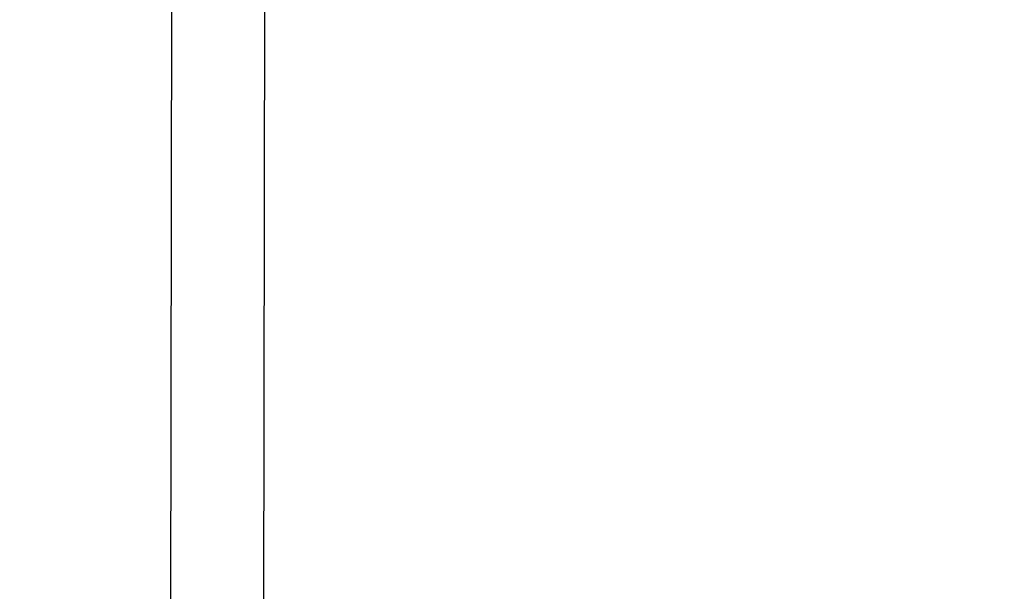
# Model space of a CAD drawing. Header units: metres. Extents: x -912764 to -454925, y -2226138 to -1112338.
# Tile 54 of 256: x -456251.5587 to -456251.453, y -1113064.5729 to -1113064.5115. Entities that reach past the tile are written whole.
import ezdxf
from ezdxf import colors
from ezdxf.entities.mleader import LeaderData, LeaderLine
from ezdxf.math import Vec2, Vec3

# ---------------------------------------------------------------- set-up
doc = ezdxf.new("R2010")
doc.units = ezdxf.units.M
doc.linetypes.add('SOLID', pattern=[0])
doc.linetypes.add('ČÁRKOVANÁ', pattern=[19.049999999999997, 12.7, -6.35])
doc.layers.add('025-ZSvodidlo', color=1, linetype='Continuous')
doc.layers.add('C3D_ZPR', color=7, linetype='Continuous')
doc.layers.add('1', color=7, linetype='Continuous', lineweight=15)
doc.layers.add('_NOVÝ STAV', color=1, linetype='Continuous', lineweight=30)
doc.styles.add('Romans', font='romans.shx')
doc.styles.add('StandardUzky', font='simplex.shx', dxfattribs={"width": 0.65})
doc.styles.add('znacky', font='arial.ttf')
doc.dimstyles.new('1000', dxfattribs={"dimscale": 0.5, "dimtxt": 1, "dimasz": 0.6, "dimexe": 0.3, "dimexo": 0.5, "dimgap": 0.5, "dimtad": 1, "dimzin": 1, "dimdsep": 46, "dimtxsty": 'znacky', "dimblk": 'OBLIQUE', "dimcen": 1, "dimdle": 0.3, "dimclrd": 256, "dimclre": 256, "dimclrt": 256, "dimadec": 3, "dimazin": 0, "dimtfac": 1, "dimtmove": 0, "dimatfit": 3, "dimldrblk": 'OBLIQUE', "dimfxl": 1, "dimlwd": -1, "dimlwe": -1, "dimarcsym": 0})

# ---------------------------------------------------------------- blocks, each defined once
blk = doc.blocks.new('_Oblique')
at = {"color": 0, "linetype": 'ByBlock', "lineweight": -2}
blk.add_line((-0.5, -0.5), (0.5, 0.5), dxfattribs=at)
blk = doc.blocks.new('*D255')
at = {"layer": 'C3D_ZPR', "color": 1, "transparency": 16777216}
for p, q in [((-456251.8419254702, -1113064.401055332), (-456251.8419254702, -1113064.076055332)), ((-456251.2418126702, -1113064.401055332), (-456251.2418126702, -1113064.076055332)), ((-456251.9169254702, -1113064.151055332), (-456251.1668126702, -1113064.151055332))]:
    blk.add_line(p, q, dxfattribs=at)
at = {"layer": 'Defpoints', "color": 0, "lineweight": 50, "transparency": 16777216}
for p in [(-456251.2418126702, -1113064.151055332), (-456251.8419254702, -1113065.465551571), (-456251.2418126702, -1113065.522266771)]:
    blk.add_point(p, dxfattribs=at)
at = {"layer": 'C3D_ZPR', "color": 1, "transparency": 16777216, "xscale": 0.075, "yscale": 0.075, "zscale": 0.075, "rotation": 180}
blk.add_blockref('_Oblique', (-456251.8419254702, -1113064.151055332), dxfattribs=at)
at = {"layer": 'C3D_ZPR', "color": 1, "transparency": 16777216, "xscale": 0.075, "yscale": 0.075, "zscale": 0.075}
blk.add_blockref('_Oblique', (-456251.2418126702, -1113064.151055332), dxfattribs=at)
at = {"layer": 'C3D_ZPR', "color": 1, "transparency": 16777216, "insert": (-456251.5418690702, -1113064.001055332), "char_height": 0.2, "attachment_point": 5, "style": 'StandardUzky'}
blk.add_mtext('600', dxfattribs=at)
blk = doc.blocks.new('A$C021ef3a7')
at = {"layer": '025-ZSvodidlo', "color": 1}
for p, q in [((-0.1027496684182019, 0.2049922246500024), (-0.1040983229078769, -0.7009265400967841)), ((-0.09274967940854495, 0.2049774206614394), (-0.0940989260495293, -0.7013413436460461))]:
    blk.add_line(p, q, dxfattribs=at)

msp = doc.modelspace()

# ---------------------------------------------------------------- block references
at = {"layer": '_NOVÝ STAV', "linetype": 'SOLID'}
msp.add_blockref('A$C021ef3a7', (-456251.4397022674, -1113064.711524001), dxfattribs=at)

# ---------------------------------------------------------------- dimensions: what is measured, and where the dimension line sits
at = {"layer": 'C3D_ZPR'}
dim = msp.add_linear_dim(base=(-456251.2418126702, -1113064.151055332), p1=(-456251.8419254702, -1113065.465551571), p2=(-456251.2418126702, -1113065.522266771), dimstyle='1000', override={"dimtxt": 0.4, "dimasz": 0.15, "dimexe": 0.15, "dimgap": 0.1, "dimdec": 0, "dimlfac": 1000, "dimdsep": 44, "dimtxsty": 'StandardUzky', "dimdle": 0.15, "dimclrd": 1, "dimclre": 1, "dimclrt": 1, "dimfxl": 0.5, "dimfxlon": 1}, dxfattribs=at)
dim.commit()
dim.dimension.update_dxf_attribs({"geometry": '*D255', "text_midpoint": (-456251.5418690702, -1113064.001055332)})

# ---------------------------------------------------------------- leaders
at = {"layer": '1', "color": 1, "ltscale": 0.2}
ml = msp.add_multileader_mtext('Standard', dxfattribs=at)
ml.set_content('{\\fArial|b1|i0|c238|p34;\\LKRAJNICE DLÁŽDĚNÁ\\P}TROJŘÁDEK ZE ŽULOVÉ KOSTKY 150x150mm', color=1, style='Romans')
ml.set_leader_properties(color=30, linetype='ČÁRKOVANÁ', lineweight=-1)
ml.build(insert=Vec2(0, 0))
ml.multileader.update_dxf_attribs({"dogleg_length": 2, "arrow_head_size": 0.1, "scale": 0.1})
ctx = ml.context
ctx.base_point, ctx.scale, ctx.char_height, ctx.arrow_head_size, ctx.landing_gap_size, ctx.plane_origin = Vec3(-456257.1292086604, -1113062.712405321), 0.1, 0.125, 0.1, 0.05, Vec3(-456249.0671462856, -1113064.758010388)
notes = []
notes.append((ctx, [(1, (1, 1, 0), (-456254.4975310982, -1113062.712405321), (-1, 0), 0.6438876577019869, [(1, [(-456251.093996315, -1113065.590998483)], 0, [])])]))
ctx.mtext.insert, ctx.mtext.width, ctx.mtext.defined_height, ctx.mtext.flow_direction = Vec3(-456257.0792086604, -1113062.649905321), 2.29742262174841, 0.9366816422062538, 5
ml = msp.add_multileader_mtext('Standard', dxfattribs=at)
ml.set_content('{\\fArial|b1|i0|c238|p34;\\LBETONOVÉ LOŽE\\P\\pq*;}BETONOVÉ LOŽE tl.100mm Z BETONU C12/15', color=1, style='Romans')
ml.set_leader_properties(color=30, linetype='ČÁRKOVANÁ', lineweight=-1)
ml.build(insert=Vec2(0, 0))
ml.multileader.update_dxf_attribs({"dogleg_length": 2, "arrow_head_size": 0.1, "scale": 0.1})
ctx = ml.context
ctx.base_point, ctx.scale, ctx.char_height, ctx.arrow_head_size, ctx.landing_gap_size, ctx.plane_origin = Vec3(-456257.0410599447, -1113063.626176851), 0.1, 0.125, 0.1, 0.05, Vec3(-456248.6687976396, -1113065.008010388)
notes.append((ctx, [(1, (1, 1, 0), (-456255.2993932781, -1113063.626176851), (-1, 0), 0.169037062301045, [(1, [(-456251.2248571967, -1113065.840998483)], 0, [])])]))
ctx.mtext.insert, ctx.mtext.width, ctx.mtext.flow_direction = Vec3(-456256.9910599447, -1113063.542843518), 1.70364613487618, 5
for ctx, leaders in notes:
    for number, flags, end, landing, length, lines in leaders:
        leader = LeaderData()
        leader.index, (leader.has_last_leader_line, leader.has_dogleg_vector, leader.attachment_direction) = number, flags
        leader.last_leader_point, leader.dogleg_vector, leader.dogleg_length = Vec3(end), Vec3(landing), length
        for number, points, colour, breaks in lines:
            line = LeaderLine()
            line.index, line.vertices, line.color, line.breaks = number, Vec3.list(points), colors.encode_raw_color(colour), breaks
            leader.lines.append(line)
        ctx.leaders.append(leader)

doc.saveas('drawing.dxf')
